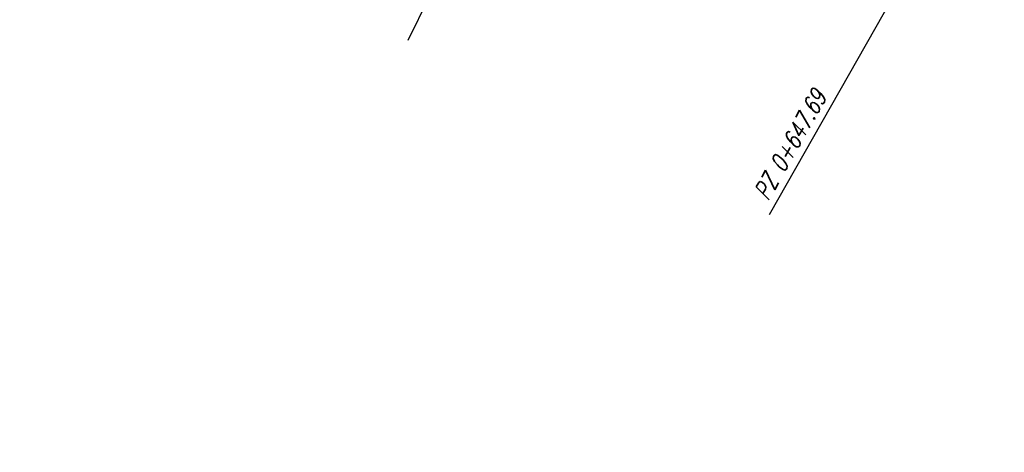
# Model space of a CAD drawing. Header units: metres. Extents: x 8431043 to 8456388, y 5766167 to 5771876.
# Tile 14 of 26: x 8433835 to 8433891, y 5770372 to 5770397. Entities that reach past the tile are written whole.
import ezdxf

# ---------------------------------------------------------------- set-up
doc = ezdxf.new("R2010")
doc.units = ezdxf.units.M
doc.linetypes.add('CIĄGŁA', pattern=[0])
doc.layers.add('brud', color=255, linetype='CIĄGŁA', lineweight=30)
doc.layers.add('WYMIARY', color=253, linetype='Continuous', lineweight=13)
doc.layers.add('S-5_opis_pkt_geometrycznych', color=20, linetype='Continuous')
doc.styles.add('! rom po 1.8mm', font='romans.shx', dxfattribs={"width": 0.75, "oblique": 15})
doc.styles.add('ISOCP', font='geniso.shx')
doc.styles.add('własny_500', font='isocp.shx', dxfattribs={"width": 0.9, "height": 1.2})
doc.dimstyles.new('kopia własny 500', dxfattribs={"dimtxt": 1.2, "dimasz": 0.8, "dimexe": 0.1795, "dimexo": 0.0625, "dimgap": 0.09, "dimtad": 3, "dimdec": 1, "dimzin": 0, "dimdsep": 46, "dimtxsty": 'własny_500', "dimblk": 'ARCHTICK', "dimcen": 0.09, "dimaunit": 2, "dimadec": 4, "dimazin": 0, "dimtfac": 1, "dimtdec": 1, "dimtofl": 0, "dimtmove": 2, "dimatfit": 3, "dimldrblk": 'ARCHTICK', "dimfxl": 1, "dimtolj": 1, "dimtzin": 0, "dimarcsym": 0})

# ---------------------------------------------------------------- blocks, each defined once
blk = doc.blocks.new('_ARCHTICK')
at = {"color": 0, "linetype": 'ByBlock', "const_width": 0.15}
blk.add_lwpolyline([(-0.5, -0.5), (0.5, 0.5)], dxfattribs=at)
blk = doc.blocks.new('*D74')
at = {"layer": 'Defpoints', "color": 0, "transparency": 16777216}
for p in [(8434749.828, 5771876.32), (8434750.943, 5771875.576), (8432377.706, 5768319.94)]:
    blk.add_point(p, dxfattribs=at)
at = {"layer": 'WYMIARY', "color": 0, "lineweight": -2, "transparency": 16777216}
blk.add_line((8432378.821, 5768319.196), (8434750.943, 5771875.576), dxfattribs=at)
at = {"layer": 'WYMIARY', "color": 0, "lineweight": -2, "transparency": 16777216, "xscale": 0.75, "yscale": 0.75, "zscale": 0.75}
for p, rotation in [((8434750.943, 5771875.576), 56.2965312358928), ((8432378.821, 5768319.196), 236.2965312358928)]:
    blk.add_blockref('_ARCHTICK', p, dxfattribs=dict(at, rotation=rotation))
at = {"layer": 'WYMIARY', "color": 0, "transparency": 16777216, "insert": (8433564.287, 5770097.783), "char_height": 1.25, "attachment_point": 5, "rotation": 56.2965, "style": 'ISOCP'}
blk.add_mtext('\\A1;4274.9', dxfattribs=at)
blk = doc.blocks.new('dfff')
at = {"layer": 'S-5_opis_pkt_geometrycznych', "color": 20, "linetype": 'Continuous', "lineweight": -3}
for p, q in [((8433856.812, 5770395.602), (8433867.591, 5770417.645)), ((8433877.365, 5770385.671), (8433889.427, 5770406.967))]:
    blk.add_line(p, q, dxfattribs=at)
at = {"layer": 'S-5_opis_pkt_geometrycznych', "color": 20, "linetype": 'Continuous', "lineweight": -3, "insert": (8433879.78, 5770392.859), "char_height": 1, "attachment_point": 3, "rotation": 60.474, "style": '! rom po 1.8mm'}
blk.add_mtext('{\\C256;PZ 0+647.69}', dxfattribs=at)

msp = doc.modelspace()

# ---------------------------------------------------------------- block references
at = {"layer": 'brud', "color": 4, "lineweight": 35}
msp.add_blockref('dfff', (0, 0), dxfattribs=at)

# ---------------------------------------------------------------- dimensions: what is measured, and where the dimension line sits
at = {"layer": 'WYMIARY', "color": 5}
dim = msp.add_aligned_dim(p1=(8432377.706, 5768319.94), p2=(8434749.828, 5771876.32), distance=-1.34, dimstyle='kopia własny 500', override={"dimtxt": 1.25, "dimasz": 0.75, "dimtxsty": 'ISOCP', "dimse1": 1, "dimse2": 1, "dimtmove": 1}, dxfattribs=at)
dim.commit()
dim.dimension.update_dxf_attribs({"geometry": '*D74', "text_midpoint": (8433564.287, 5770097.783)})

doc.saveas('drawing.dxf')
